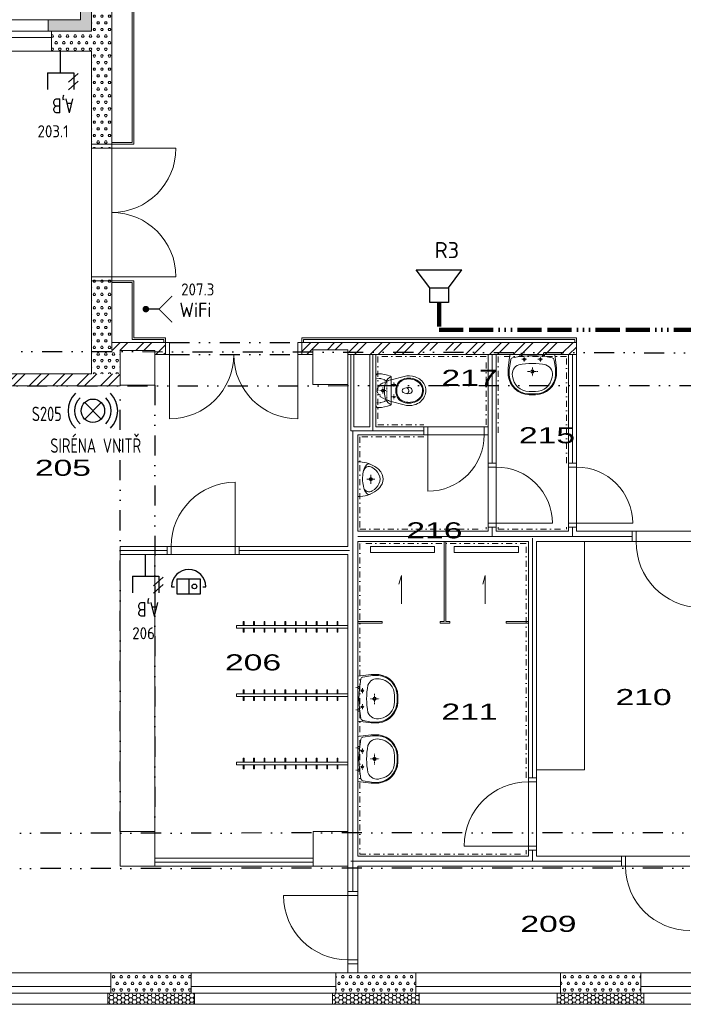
# Model space of a CAD drawing. Extents: x 171565 to 840288, y -737149 to -289557.
# Tile 43 of 59: x 457042 to 465310, y -377009 to -364748. Entities that reach past the tile are written whole.
import ezdxf

# ---------------------------------------------------------------- set-up
doc = ezdxf.new("R2010")
doc.units = 0
doc.header["$MEASUREMENT"] = 0
doc.header["$PDMODE"] = 1
for name, pattern in [('ACAD_ISO15W100', [39, 12, -3, 12, -3, 0, -3, 0, -3, 0, -3]), ('DASHED1', [1, 0.3, -0.4, 0.3]), ('DIVIDE2', [0.625, 0.25, -0.125, 0, -0.125, 0, -0.125]), ('DOTDASH', [1, 0.3, -0.2, 0, -0.2, 0.3])]:
    doc.linetypes.add(name, pattern=pattern)
for name, color, linetype in [('0_stavba', 7, 'Continuous'), ('3-ZDI_NADP', 1, 'DIVIDE2'), ('E1', 3, 'Continuous'), ('E2-SL', 7, 'Continuous'), ('legenda', 1, 'Continuous')]:
    doc.layers.add(name, color=color, linetype=linetype)
doc.styles.add('isocp', font='isocp.shx')
doc.styles.add('ISOCPEUR_4', font='isocpeur.ttf', dxfattribs={"height": 1.8})
doc.styles.add('ROMANS', font='ROMANS.shx')
doc.styles.add('SIMPLEX', font='simplex.shx')
doc.styles.add('SPIRITTXTSTYLE2', font='ARIALUNI.TTF')
doc.linetypes.add('TEPIZL3', pattern='A,0,-1,[9,DSP.shx,S=0.005714,R=0,X=-1,Y=0],0', length=1)
pattern_1 = [(0, (784100.07, -247584.22), (47.625, 82.488914), [15.875, -79.375]), (0, (784100.07, -247556.72), (47.625, 82.488914), [15.875, -79.375]), (60.000002, (784115.94, -247584.22), (-47.625, 82.488914), [15.875, -79.375]), (120.000003, (784100.07, -247584.22), (-95.25, -3e-06), [15.875, -79.375]), (60.000002, (784092.13, -247570.47), (-47.625, 82.488914), [15.875, -79.375]), (120.000003, (784123.88, -247570.47), (-95.25, -3e-06), [15.875, -79.375])]
pattern_2 = [(45, (784100.07, -247584.22), (-148.49243, 148.49243), []), (45, (784199.07, -247584.22), (-148.49243, 148.49243), [])]
pattern_3 = [(0, (784100.068, -247584.223), (47.625, 27.4963055), [-63.5, 31.75]), (60.000002, (784100.068, -247584.223), (-1.7e-06, 54.9926147), [31.75, -63.5]), (120.000003, (784100.068, -247584.223), (-47.625, 27.4963055), [-63.5, 31.75])]

# ---------------------------------------------------------------- blocks, each defined once
blk = doc.blocks.new('T2')
at = {"color": 5}
for p, q in [((0, 965), (0, 639)), ((0, 965), (206, 965)), ((0, 802), (-265, 802)), ((0, 639), (206, 639))]:
    blk.add_line(p, q, dxfattribs=at)
at = {"color": 7}
for p, q in [((118, 705), (12, 586)), ((209, 705), (103, 586))]:
    blk.add_line(p, q, dxfattribs=at)
at = {"color": 3, "style": 'SIMPLEX', "width": 0.75}
blk.add_attdef('A', (302, 720, 38), '', height=215, dxfattribs=at)
blk = doc.blocks.new('A$C1C114146')
at = {"color": 5}
blk.add_line((150, -18.75), (0, -18.75), dxfattribs=at)
at = {"color": 5, "const_width": 12.5}
blk.add_lwpolyline([(300, 131.25), (150, -18.75), (150, -18.75), (300, -168.75)], dxfattribs=at)
at = {"color": 5, "const_width": 37.5}
blk.add_lwpolyline([(-18.75, -18.75, 1), (18.75, -18.75, 1)], format="xyb", close=True, dxfattribs=at)
blk.add_lwpolyline([(-18.75, -18.75, 1), (18.75, -18.75, 1)], format="xyb", close=True, dxfattribs=at)
blk = doc.blocks.new('A$C7AD91CE6')
at = {"layer": 'E1', "color": 95}
for p, q in [((-103, 103), (103, -103)), ((-103, -103), (103, 103))]:
    blk.add_line(p, q, dxfattribs=at)
blk.add_circle((0, 0), 146, dxfattribs=at)
for radius, start, end in [(309, 135, 225), (228, 135, 225), (228, 315, 45), (309, 315, 45)]:
    blk.add_arc((0, 0), radius, start, end, dxfattribs=at)
blk = doc.blocks.new('A$C63851835')
at = {"color": 24}
for p, q in [((179, 117), (403, 285)), ((403, 285), (403, -285)), ((0, 117), (179, 117)), ((0, -117), (0, 117)), ((179, 117), (179, -117)), ((179, -117), (0, -117)), ((179, -117), (403, -285))]:
    blk.add_line(p, q, dxfattribs=at)
blk = doc.blocks.new('A$C41376E65')
blk.add_line((233, 311), (233, 0))
at = {"color": 5}
for p, q in [((-117, 153), (-58, 153)), ((525, 153), (584, 153))]:
    blk.add_line(p, q, dxfattribs=at)
blk.add_lwpolyline([(0, 311), (467, 311), (467, 0), (0, 0)], close=True, dxfattribs=at)
blk.add_circle((350, 159), 48)
blk.add_arc((233, 153), 351, 0, 180, dxfattribs=at)

msp = doc.modelspace()

# ---------------------------------------------------------------- hatches: boundary and pattern name
at = {"layer": '0_stavba', "linetype": 'Continuous', "lineweight": 0, "ltscale": 300}
h = msp.add_hatch(dxfattribs=at)
h.set_pattern_fill('PLASTEV', color=256, scale=31.75, style=0, pattern_type=2)
h.set_pattern_definition(pattern_3)
h.paths.add_polyline_path([(459694, -358859), (459694, -358719), (457799, -358719), (457799, -364749), (457399, -364749), (457399, -364889), (457939, -364889), (457939, -358859)], flags=0)
h = msp.add_hatch(dxfattribs=at)
h.set_pattern_fill('PORBET', color=256, scale=15.875, style=0, pattern_type=2)
h.set_pattern_definition(pattern_1)
h.paths.add_polyline_path([(457939, -366349), (458189, -366349), (458189, -365139), (458189, -364280), (457939, -364280), (457939, -364889), (457439, -364889), (457439, -365139), (457939, -365139)], flags=0)
h = msp.add_hatch(dxfattribs=at)
h.set_pattern_fill('PORBET', color=256, scale=15.875, style=0, pattern_type=2)
h.set_pattern_definition(pattern_1)
h.paths.add_polyline_path([(458189, -367949), (457939, -367949), (457939, -368869), (457939, -369159), (458293, -369159), (458294, -368869), (458189, -368869), (458189, -368769)], flags=0)
h = msp.add_hatch(dxfattribs=at)
h.set_pattern_fill('ZDIVKER', color=256, scale=5.55625, style=0, pattern_type=2)
h.set_pattern_definition(pattern_2)
h.paths.add_polyline_path([(458189, -368769), (458189, -368869), (458294, -368869), (458724, -368869), (458724, -368882), (458859, -368883), (458859, -368769)], flags=0)
h = msp.add_hatch(dxfattribs=at)
h.set_pattern_fill('ZDIVKER', color=256, scale=5.55625, style=0, pattern_type=2)
h.set_pattern_definition(pattern_2)
h.paths.add_polyline_path([(460559, -368919), (460559, -368769), (463979, -368769), (463979, -368919), (462454, -368919), (462454, -368869), (462054, -368869), (462054, -368919), (461129, -368919), (461129, -368859), (460694, -368859), (460694, -368919)], flags=0)
h = msp.add_hatch(dxfattribs=at)
h.set_pattern_fill('ZDIVKER', color=256, scale=5.55625, style=0, pattern_type=2)
h.set_pattern_definition(pattern_2)
h.paths.add_polyline_path([(458859, -368919), (458859, -368883), (458724, -368882), (458724, -368919)], flags=0)
h = msp.add_hatch(dxfattribs=at)
h.set_pattern_fill('ZDIVKER', color=256, scale=5.55625, style=0, pattern_type=2)
h.set_pattern_definition(pattern_2)
h.paths.add_polyline_path([(455199, -369159), (457894, -369159), (458294, -369159), (458294, -369309), (456379, -369309), (456379, -369494), (456219, -369494), (456219, -369309), (455199, -369309)], flags=0)
h = msp.add_hatch(dxfattribs=at)
h.set_pattern_fill('PORBET', color=256, scale=15.875, style=0, pattern_type=2)
h.set_pattern_definition(pattern_1)
h.paths.add_polyline_path([(459179, -376869), (459179, -376619), (458179, -376619), (458179, -376869)], flags=0)
h = msp.add_hatch(dxfattribs=at)
h.set_pattern_fill('PORBET', color=256, scale=15.875, style=0, pattern_type=2)
h.set_pattern_definition(pattern_1)
h.paths.add_polyline_path([(461979, -376869), (461979, -376619), (461254, -376619), (461129, -376619), (460979, -376619), (460979, -376869)], flags=0)
h = msp.add_hatch(dxfattribs=at)
h.set_pattern_fill('PORBET', color=256, scale=15.875, style=0, pattern_type=2)
h.set_pattern_definition(pattern_1)
h.paths.add_polyline_path([(463779, -376619), (463779, -376869), (464779, -376869), (464779, -376619)], flags=0)
h = msp.add_hatch(dxfattribs=at)
h.set_pattern_fill('PLASTEV', color=256, scale=31.75, style=0, pattern_type=2)
h.set_pattern_definition(pattern_3)
h.paths.add_polyline_path([(458139, -376869), (458139, -377009), (459219, -377009), (459219, -376869)], flags=0)
h = msp.add_hatch(dxfattribs=at)
h.set_pattern_fill('PLASTEV', color=256, scale=31.75, style=0, pattern_type=2)
h.set_pattern_definition(pattern_3)
h.paths.add_polyline_path([(462019, -377009), (462019, -376869), (460939, -376869), (460939, -377009)], flags=0)
h = msp.add_hatch(dxfattribs=at)
h.set_pattern_fill('PLASTEV', color=256, scale=31.75, style=0, pattern_type=2)
h.set_pattern_definition(pattern_3)
h.paths.add_polyline_path([(463739, -376869), (463739, -377009), (464819, -377009), (464819, -376869)], flags=0)

# ---------------------------------------------------------------- linework, layer by layer
for p, q in [((457799, -364749, -2548), (457799, -358719, -2548)), ((457939, -364889, -2548), (457939, -358859, -2548)), ((458444, -359364, -2548), (458444, -366279, -2548)), ((458464, -359384, -2548), (458464, -366299, -2548)), ((458189, -365139, -2548), (458189, -364280, -2548)), ((456579, -364749, -76), (457399, -364749, -76)), ((457399, -364749, -2548), (457799, -364749, -2548)), ((457399, -364749, -2548), (457399, -364889, -2548)), ((456539, -364889, 748), (457439, -364889, 748)), ((456539, -364969, 748), (457439, -364969, 748)), ((457399, -364889, -2548), (457939, -364889, -2548)), ((457439, -364889, -2548), (457439, -365139, -2548)), ((456539, -365139, 748), (457439, -365139, 748)), ((457439, -365139, -2548), (457939, -365139, -2548)), ((457939, -365139, -2548), (457939, -366349, -2548)), ((458189, -365139, -2548), (458189, -366349, -2548)), ((458189, -366349, -2548), (457939, -366349, -2548)), ((458189, -366279, -2548), (458444, -366279, -2548)), ((458189, -366299, -2548), (458464, -366299, -2548)), ((458189, -366349, -2548), (458989, -366349, -2548)), ((458189, -367949, -2548), (457939, -367949, -2548)), ((457939, -367949, -2548), (457939, -369159, -2548)), ((458189, -367949, -2548), (458989, -367949, -2548)), ((458189, -367949, -2548), (458189, -368769, -2548)), ((458189, -367999, -2548), (458464, -367999, -2548)), ((458189, -368019, -2548), (458444, -368019, -2548)), ((458444, -368019, -2548), (458444, -368729, -2548)), ((458464, -367999, -2548), (458464, -368709, -2548)), ((458189, -368869, -76), (458189, -368769, -76)), ((458909, -368769, -2548), (458189, -368769, -2548)), ((458839, -368729, -2548), (458444, -368729, -2548)), ((458859, -368709, -2548), (458464, -368709, -2548)), ((458839, -368769, -2548), (458839, -368729, -2548)), ((458859, -368769, -2548), (458859, -368709, -2548)), ((458909, -368919, -2548), (458909, -368769, -2548)), ((463979, -368769, -2548), (460509, -368769, -2548)), ((460509, -368919, -2548), (460509, -368769, -2548)), ((463979, -368709, -2548), (460559, -368709, -2548)), ((460559, -368769, -2548), (460559, -368709, -2548)), ((463959, -368729, -2548), (460579, -368729, -2548)), ((460579, -368769, -2548), (460579, -368729, -2548)), ((463959, -368769, -2548), (463959, -368729, -2548)), ((463979, -368769, -2548), (463979, -368709, -2548)), ((463979, -370319, -2548), (463979, -368769, -2548)), ((458724, -368869, -2548), (458294, -368869, -2548)), ((458294, -368869, -2548), (458294, -369309, -2548)), ((458724, -369299, -2548), (458724, -368869, -2548)), ((458909, -368919, -2548), (458724, -368919, -2548)), ((458909, -368919, -2548), (458909, -369719, -2548)), ((460509, -368919, -2548), (460509, -369719, -2548)), ((460694, -368919, -2548), (460509, -368919, -2548)), ((460694, -368859, -2548), (461129, -368859, -2548)), ((461124, -368859, -2548), (460694, -368859, -2548)), ((460694, -368859, -2548), (460694, -369289, -2548)), ((461129, -368859, -2548), (461129, -369289, -2548)), ((461204, -368919, -2548), (461129, -368919, -2548)), ((461404, -368919, -2548), (461204, -368919, -2548)), ((461204, -369819, -2548), (461204, -368919, -2548)), ((461404, -368919, -2548), (461479, -368919, -2548)), ((461404, -369819, -2548), (461404, -368919, -2548)), ((462879, -368919, -2548), (461479, -368919, -2548)), ((461479, -369819, -2548), (461479, -368919, -2548)), ((462879, -368919, -2548), (462979, -368919, -2548)), ((462879, -369819, -2548), (462879, -368919, -2548)), ((463879, -368919, -2548), (462979, -368919, -2548)), ((462979, -370319, -2548), (462979, -368919, -2548)), ((463879, -368919, -2548), (463979, -368919, -2548)), ((463879, -370319, -2548), (463879, -368919, -2548)), ((455199, -369159, -2548), (457939, -369159, -2548)), ((458294, -369299, -2548), (458724, -369299, -2548)), ((460694, -369289, -2548), (461129, -369289, -2548)), ((461129, -371309, -2548), (461129, -369289, -2548)), ((456379, -369309, -2548), (458294, -369309, -2548)), ((461404, -369819, -2548), (461204, -369819, -2548)), ((462129, -369819, -2548), (461479, -369819, -2548)), ((462129, -369819, -3448), (462829, -369819, -3448)), ((462129, -369919, -2548), (462129, -369819, -2548)), ((462879, -369819, -2548), (462829, -369819, -2548)), ((462829, -369919, -2548), (462829, -369819, -2548)), ((461254, -371119, -2548), (461254, -369919, -2548)), ((462129, -369919, -2548), (461254, -369919, -2548)), ((462129, -369919, -2548), (462129, -370619, -2548)), ((462129, -369919, -3448), (462829, -369919, -3448)), ((462879, -369919, -2548), (462829, -369919, -2548)), ((462879, -370319, -2548), (462879, -369919, -2548)), ((462879, -371019, -3448), (462879, -370319, -3448)), ((462879, -370319, -2548), (462879, -370319, -2548)), ((462879, -370319, -2548), (462979, -370319, -2548)), ((462979, -371019, -3448), (462979, -370319, -3448)), ((463879, -371019, -3448), (463879, -370319, -3448)), ((463879, -370319, -2548), (463979, -370319, -2548)), ((463979, -371019, -3448), (463979, -370319, -3448)), ((459728, -371309, -2548), (459728, -370509, -2548)), ((462879, -371119, -2548), (461254, -371119, -2548)), ((462879, -371119, -2548), (462879, -371019, -2548)), ((462879, -371019, -2548), (462979, -371019, -2548)), ((462979, -371019, -2548), (463679, -371019, -2548)), ((462979, -371119, -2548), (462979, -371019, -2548)), ((463879, -371119, -2548), (462979, -371119, -2548)), ((463379, -371119, -2548), (463029, -371119, -2548)), ((463879, -371119, -2548), (463879, -371019, -2548)), ((463879, -371019, -2548), (463979, -371019, -2548)), ((463979, -371019, -2548), (464679, -371019, -2548)), ((463979, -371119, -2548), (463979, -371019, -2548)), ((464724, -371119, -2548), (463979, -371119, -2548)), ((464724, -371244, -2548), (464724, -371119, -2548)), ((461254, -375164, -2548), (461254, -371244, -2548)), ((463379, -371244, -2548), (461254, -371244, -2548)), ((462331, -371244, -2548), (462331, -372244, -2548)), ((462351, -371244, -2548), (462351, -372244, -2548)), ((463379, -371244, -2548), (463029, -371244, -2548)), ((463379, -374239, -2548), (463379, -371244, -2548)), ((463479, -374239, -2548), (463479, -371244, -2548)), ((464724, -371244, -2548), (463479, -371244, -2548)), ((464079, -371244, -2548), (464079, -374089, -2548)), ((458294, -371309, -2548), (458928, -371309, -2548)), ((458294, -371309, -2548), (458294, -371409, -2548)), ((458928, -371309, -2548), (458928, -371409, -2548)), ((459728, -371309, -2548), (461129, -371309, -2548)), ((459728, -371309, -2548), (459728, -371409, -2548)), ((462212, -371307, -2548), (461412, -371307, -2548)), ((461412, -371307, -2548), (461412, -371382, -2548)), ((461412, -371382, -2548), (462212, -371382, -2548)), ((462212, -371382, -2548), (462212, -371307, -2548)), ((463256, -371307, -2548), (462456, -371307, -2548)), ((462456, -371307, -2548), (462456, -371382, -2548)), ((462456, -371382, -2548), (463256, -371382, -2548)), ((463256, -371382, -2548), (463256, -371307, -2548)), ((458294, -371409, -2548), (458928, -371409, -2548)), ((459728, -371409, -2548), (461129, -371409, -2548)), ((461129, -374859, -2548), (461129, -371409, -2548)), ((461797, -371670, -2548), (461767, -371779, -2548)), ((461797, -372022, -2548), (461797, -371670, -2548)), ((462840, -371670, -2548), (462811, -371779, -2548)), ((462840, -372022, -2548), (462840, -371670, -2548)), ((461254, -372244, -2548), (461556, -372244, -2548)), ((461556, -372244, -2548), (461556, -372264, -2548)), ((462281, -372244, -2548), (462331, -372244, -2548)), ((462281, -372244, -2548), (462281, -372264, -2548)), ((462351, -372244, -2548), (462401, -372244, -2548)), ((462401, -372244, -2548), (462401, -372264, -2548)), ((463101, -372244, -2548), (463379, -372244, -2548)), ((463101, -372244, -2548), (463101, -372264, -2548)), ((461254, -372264, -2548), (461556, -372264, -2548)), ((462281, -372264, -2548), (462401, -372264, -2548)), ((463101, -372264, -2548), (463379, -372264, -2548)), ((463479, -374089, -2548), (464079, -374089, -2548)), ((463379, -374239, -2548), (463479, -374239, -2548)), ((458724, -374859, -2548), (458294, -374859, -2548)), ((458294, -374859, -2548), (458294, -375289, -2548)), ((458724, -375289, -2548), (458724, -374859, -2548)), ((461129, -374859, -2548), (460699, -374859, -2548)), ((460699, -374859, -2548), (460699, -375289, -2548)), ((461129, -375289, -2548), (461129, -374859, -2548)), ((463379, -375039, -2548), (462579, -375039, -2548)), ((463379, -375164, -2548), (463379, -375039, -2548)), ((463379, -375039, -2548), (463479, -375039, -2548)), ((463479, -375164, -2548), (463479, -375039, -2548)), ((461254, -375164, -2548), (463379, -375164, -2548)), ((463479, -375164, -2548), (464589, -375164, -2548)), ((464589, -375164, -2548), (464589, -375289, -2548)), ((458294, -375289, -2548), (458724, -375289, -2548)), ((458724, -375189, -2548), (460699, -375189, -2548)), ((458724, -375289, -2548), (460699, -375289, -2548)), ((460699, -375289, -2548), (461129, -375289, -2548)), ((461129, -375654, -2548), (461129, -375289, -2548)), ((461254, -375289, -2548), (464589, -375289, -2548)), ((461254, -375654, -2548), (461254, -375289, -2548)), ((461129, -375654, -2548), (460329, -375654, -2548)), ((461129, -375654, -2548), (461254, -375654, -2548)), ((461129, -376619, -2548), (461129, -376454, -2548)), ((461129, -376454, -2548), (461254, -376454, -2548)), ((461254, -376619, -2548), (461254, -376454, -2548)), ((458179, -376619, -76), (456379, -376619, -76)), ((458179, -376619, -2548), (459179, -376619, -2548)), ((458179, -376619, -2548), (458179, -376869, -2548)), ((460979, -376619, -76), (459179, -376619, -76)), ((459179, -376619, -2548), (459179, -376869, -2548)), ((460979, -376619, -2548), (461129, -376619, -2548)), ((460979, -376619, -2548), (460979, -376869, -2548)), ((461129, -376619, -76), (461254, -376619, -76)), ((461254, -376619, -2548), (461979, -376619, -2548)), ((463779, -376619, -76), (461979, -376619, -76)), ((461979, -376619, -2548), (461979, -376869, -2548)), ((463779, -376619, -2548), (464779, -376619, -2548)), ((463779, -376619, -2548), (463779, -376869, -2548)), ((466579, -376619, -76), (464779, -376619, -76)), ((464779, -376619, -2548), (464779, -376869, -2548)), ((458179, -376789, -76), (456379, -376789, -76)), ((458179, -376869, -76), (456379, -376869, -76)), ((458139, -376869, -2548), (459219, -376869, -2548)), ((458139, -376869, -2548), (458139, -377009, -2548)), ((460979, -376789, -76), (459179, -376789, -76)), ((460979, -376869, -76), (459179, -376869, -76)), ((459219, -376869, -2548), (459219, -377009, -2548)), ((460939, -376869, -2548), (462019, -376869, -2548)), ((460939, -376869, -2548), (460939, -377009, -2548)), ((463779, -376789, -76), (461979, -376789, -76)), ((463779, -376869, -76), (461979, -376869, -76)), ((462019, -376869, -2548), (462019, -377009, -2548)), ((463739, -376869, -2548), (464819, -376869, -2548)), ((463739, -376869, -2548), (463739, -377009, -2548)), ((466579, -376789, -76), (464779, -376789, -76)), ((466579, -376869, -76), (464779, -376869, -76)), ((464819, -376869, -2548), (464819, -377009, -2548)), ((456419, -377009, -76), (458139, -377009, -76)), ((458139, -377009, -2548), (459219, -377009, -2548)), ((459219, -377009, -76), (460939, -377009, -76)), ((460939, -377009, -2548), (462019, -377009, -2548)), ((462019, -377009, -76), (463739, -377009, -76)), ((463739, -377009, -2548), (464819, -377009, -2548)), ((464819, -377009, -76), (466539, -377009, -76))]:
    msp.add_line(p, q, dxfattribs=at)
at = {"layer": '0_stavba', "linetype": 'Continuous', "lineweight": 0, "ltscale": 304.799988}
for p, q in [((457939, -366299, -3448), (458189, -366299, -3448)), ((457939, -367999, -3448), (458189, -367999, -3448)), ((458859, -368769, -3448), (458859, -368919, -3448)), ((460559, -368769, -3448), (460559, -368919, -3448)), ((462079, -369819, -3448), (462079, -369919, -3448)), ((462879, -369819, -3448), (462879, -370319, -3448)), ((462879, -370269, -3448), (462979, -370269, -3448)), ((463879, -370269, -3448), (463979, -370269, -3448)), ((462879, -371069, -3448), (462979, -371069, -3448)), ((463879, -371069, -3448), (463979, -371069, -3448)), ((464674, -371119, -3448), (464674, -371244, -3448)), ((458878, -371309, -3448), (458878, -371409, -3448)), ((459778, -371309, -3448), (459778, -371409, -3448)), ((463479, -374189, -3448), (463379, -374189, -3448)), ((463479, -375089, -3448), (463379, -375089, -3448)), ((464539, -375164, -3448), (464539, -375289, -3448)), ((461254, -375604, -3448), (461129, -375604, -3448)), ((461254, -376504, -3448), (461129, -376504, -3448))]:
    msp.add_line(p, q, dxfattribs=at)
at = {"layer": '0_stavba', "linetype": 'Continuous', "lineweight": 0, "ltscale": 600}
for p, q in [((457939, -367949, -3448), (457939, -366349, -3448)), ((458189, -367949, -3448), (458189, -366349, -3448))]:
    msp.add_line(p, q, dxfattribs=at)
at = {"layer": '0_stavba', "linetype": 'TEPIZL3', "lineweight": 0, "ltscale": 30}
for p, q in [((461166, -368919, -2548), (461166, -369869, -2548)), ((461441, -368919, -2548), (461441, -369869, -2548)), ((462929, -370269, -2548), (462929, -368919, -2548)), ((463929, -368919, -2548), (463929, -370269, -2548)), ((462079, -369869, -2548), (461166, -369869, -2548)), ((461191, -375604, -2548), (461191, -369869, -2548)), ((462929, -371069, -2548), (462929, -371185, -2548)), ((463929, -371069, -2548), (463929, -371182, -2548)), ((461254, -371182, -2548), (464674, -371182, -2548)), ((463429, -374189, -2548), (463429, -371204, -2548)), ((458294, -371359, -2548), (458878, -371359, -2548)), ((459778, -371359, -2548), (461150, -371359, -2548)), ((463429, -375089, -2548), (463429, -375227, -2548)), ((458724, -375239, -2548), (460699, -375239, -2548)), ((464539, -375227, -2548), (461166, -375227, -2548))]:
    msp.add_line(p, q, dxfattribs=at)
at = {"layer": '0_stavba', "linetype": 'Continuous', "lineweight": 0}
for p, q in [((463275, -368919, -3448), (463275, -368944, -3448)), ((463302, -368919, -3448), (463302, -368939, -3448)), ((463554, -368919, -3448), (463554, -368944, -3448)), ((463582, -368919, -3448), (463582, -368939, -3448)), ((461368, -370469, -3448), (461465, -370469, -3448)), ((461417, -370527, -3448), (461417, -370414, -3448)), ((458294, -374859, -3448), (458294, -371409, -3448)), ((458724, -374859, -3448), (458724, -371409, -3448)), ((459837, -372243, -3448), (459827, -372243, -3448)), ((459827, -372243, -3448), (459827, -372293, -3448)), ((459837, -372293, -3448), (459837, -372243, -3448)), ((459967, -372243, -3448), (459957, -372243, -3448)), ((459957, -372243, -3448), (459957, -372293, -3448)), ((459967, -372293, -3448), (459967, -372243, -3448)), ((460097, -372243, -3448), (460087, -372243, -3448)), ((460087, -372243, -3448), (460087, -372293, -3448)), ((460097, -372293, -3448), (460097, -372243, -3448)), ((460227, -372243, -3448), (460217, -372243, -3448)), ((460217, -372243, -3448), (460217, -372293, -3448)), ((460227, -372293, -3448), (460227, -372243, -3448)), ((460357, -372243, -3448), (460347, -372243, -3448)), ((460347, -372243, -3448), (460347, -372293, -3448)), ((460357, -372293, -3448), (460357, -372243, -3448)), ((460487, -372243, -3448), (460477, -372243, -3448)), ((460477, -372243, -3448), (460477, -372293, -3448)), ((460487, -372293, -3448), (460487, -372243, -3448)), ((460617, -372243, -3448), (460607, -372243, -3448)), ((460607, -372243, -3448), (460607, -372293, -3448)), ((460617, -372293, -3448), (460617, -372243, -3448)), ((460747, -372243, -3448), (460737, -372243, -3448)), ((460737, -372243, -3448), (460737, -372293, -3448)), ((460747, -372293, -3448), (460747, -372243, -3448)), ((460877, -372243, -3448), (460867, -372243, -3448)), ((460867, -372243, -3448), (460867, -372293, -3448)), ((460877, -372293, -3448), (460877, -372243, -3448)), ((461007, -372243, -3448), (460997, -372243, -3448)), ((460997, -372243, -3448), (460997, -372293, -3448)), ((461007, -372293, -3448), (461007, -372243, -3448)), ((461129, -372293, -3448), (459742, -372293, -3448)), ((459742, -372293, -3448), (459742, -372326, -3448)), ((459742, -372326, -3448), (461129, -372326, -3448)), ((459827, -372293, -3448), (459837, -372293, -3448)), ((459827, -372376, -3448), (459827, -372326, -3448)), ((459827, -372326, -3448), (459837, -372326, -3448)), ((459837, -372326, -3448), (459837, -372376, -3448)), ((459957, -372293, -3448), (459967, -372293, -3448)), ((459957, -372376, -3448), (459957, -372326, -3448)), ((459957, -372326, -3448), (459967, -372326, -3448)), ((459967, -372326, -3448), (459967, -372376, -3448)), ((460087, -372293, -3448), (460097, -372293, -3448)), ((460087, -372376, -3448), (460087, -372326, -3448)), ((460087, -372326, -3448), (460097, -372326, -3448)), ((460097, -372326, -3448), (460097, -372376, -3448)), ((460217, -372293, -3448), (460227, -372293, -3448)), ((460217, -372376, -3448), (460217, -372326, -3448)), ((460217, -372326, -3448), (460227, -372326, -3448)), ((460227, -372326, -3448), (460227, -372376, -3448)), ((460347, -372293, -3448), (460357, -372293, -3448)), ((460347, -372376, -3448), (460347, -372326, -3448)), ((460347, -372326, -3448), (460357, -372326, -3448)), ((460357, -372326, -3448), (460357, -372376, -3448)), ((460477, -372293, -3448), (460487, -372293, -3448)), ((460477, -372376, -3448), (460477, -372326, -3448)), ((460477, -372326, -3448), (460487, -372326, -3448)), ((460487, -372326, -3448), (460487, -372376, -3448)), ((460607, -372293, -3448), (460617, -372293, -3448)), ((460607, -372376, -3448), (460607, -372326, -3448)), ((460607, -372326, -3448), (460617, -372326, -3448)), ((460617, -372326, -3448), (460617, -372376, -3448)), ((460737, -372293, -3448), (460747, -372293, -3448)), ((460737, -372376, -3448), (460737, -372326, -3448)), ((460737, -372326, -3448), (460747, -372326, -3448)), ((460747, -372326, -3448), (460747, -372376, -3448)), ((460867, -372293, -3448), (460877, -372293, -3448)), ((460867, -372376, -3448), (460867, -372326, -3448)), ((460867, -372326, -3448), (460877, -372326, -3448)), ((460877, -372326, -3448), (460877, -372376, -3448)), ((460997, -372293, -3448), (461007, -372293, -3448)), ((460997, -372376, -3448), (460997, -372326, -3448)), ((460997, -372326, -3448), (461007, -372326, -3448)), ((461007, -372326, -3448), (461007, -372376, -3448)), ((461129, -372326, -3448), (461129, -372293, -3448)), ((459837, -372376, -3448), (459827, -372376, -3448)), ((459967, -372376, -3448), (459957, -372376, -3448)), ((460097, -372376, -3448), (460087, -372376, -3448)), ((460227, -372376, -3448), (460217, -372376, -3448)), ((460357, -372376, -3448), (460347, -372376, -3448)), ((460487, -372376, -3448), (460477, -372376, -3448)), ((460617, -372376, -3448), (460607, -372376, -3448)), ((460747, -372376, -3448), (460737, -372376, -3448)), ((460877, -372376, -3448), (460867, -372376, -3448)), ((461007, -372376, -3448), (460997, -372376, -3448)), ((459837, -373093, -3448), (459827, -373093, -3448)), ((459827, -373093, -3448), (459827, -373143, -3448)), ((459837, -373143, -3448), (459837, -373093, -3448)), ((459967, -373093, -3448), (459957, -373093, -3448)), ((459957, -373093, -3448), (459957, -373143, -3448)), ((459967, -373143, -3448), (459967, -373093, -3448)), ((460097, -373093, -3448), (460087, -373093, -3448)), ((460087, -373093, -3448), (460087, -373143, -3448)), ((460097, -373143, -3448), (460097, -373093, -3448)), ((460227, -373093, -3448), (460217, -373093, -3448)), ((460217, -373093, -3448), (460217, -373143, -3448)), ((460227, -373143, -3448), (460227, -373093, -3448)), ((460357, -373093, -3448), (460347, -373093, -3448)), ((460347, -373093, -3448), (460347, -373143, -3448)), ((460357, -373143, -3448), (460357, -373093, -3448)), ((460487, -373093, -3448), (460477, -373093, -3448)), ((460477, -373093, -3448), (460477, -373143, -3448)), ((460487, -373143, -3448), (460487, -373093, -3448)), ((460617, -373093, -3448), (460607, -373093, -3448)), ((460607, -373093, -3448), (460607, -373143, -3448)), ((460617, -373143, -3448), (460617, -373093, -3448)), ((460747, -373093, -3448), (460737, -373093, -3448)), ((460737, -373093, -3448), (460737, -373143, -3448)), ((460747, -373143, -3448), (460747, -373093, -3448)), ((460877, -373093, -3448), (460867, -373093, -3448)), ((460867, -373093, -3448), (460867, -373143, -3448)), ((460877, -373143, -3448), (460877, -373093, -3448)), ((461007, -373093, -3448), (460997, -373093, -3448)), ((460997, -373093, -3448), (460997, -373143, -3448)), ((461007, -373143, -3448), (461007, -373093, -3448)), ((461254, -373050, -3448), (461279, -373050, -3448)), ((461254, -373078, -3448), (461273, -373078, -3448)), ((461129, -373143, -3448), (459742, -373143, -3448)), ((459742, -373143, -3448), (459742, -373176, -3448)), ((459742, -373176, -3448), (461129, -373176, -3448)), ((459827, -373143, -3448), (459837, -373143, -3448)), ((459827, -373226, -3448), (459827, -373176, -3448)), ((459827, -373176, -3448), (459837, -373176, -3448)), ((459837, -373176, -3448), (459837, -373226, -3448)), ((459957, -373143, -3448), (459967, -373143, -3448)), ((459957, -373226, -3448), (459957, -373176, -3448)), ((459957, -373176, -3448), (459967, -373176, -3448)), ((459967, -373176, -3448), (459967, -373226, -3448)), ((460087, -373143, -3448), (460097, -373143, -3448)), ((460087, -373226, -3448), (460087, -373176, -3448)), ((460087, -373176, -3448), (460097, -373176, -3448)), ((460097, -373176, -3448), (460097, -373226, -3448)), ((460217, -373143, -3448), (460227, -373143, -3448)), ((460217, -373226, -3448), (460217, -373176, -3448)), ((460217, -373176, -3448), (460227, -373176, -3448)), ((460227, -373176, -3448), (460227, -373226, -3448)), ((460347, -373143, -3448), (460357, -373143, -3448)), ((460347, -373226, -3448), (460347, -373176, -3448)), ((460347, -373176, -3448), (460357, -373176, -3448)), ((460357, -373176, -3448), (460357, -373226, -3448)), ((460477, -373143, -3448), (460487, -373143, -3448)), ((460477, -373226, -3448), (460477, -373176, -3448)), ((460477, -373176, -3448), (460487, -373176, -3448)), ((460487, -373176, -3448), (460487, -373226, -3448)), ((460607, -373143, -3448), (460617, -373143, -3448)), ((460607, -373226, -3448), (460607, -373176, -3448)), ((460607, -373176, -3448), (460617, -373176, -3448)), ((460617, -373176, -3448), (460617, -373226, -3448)), ((460737, -373143, -3448), (460747, -373143, -3448)), ((460737, -373226, -3448), (460737, -373176, -3448)), ((460737, -373176, -3448), (460747, -373176, -3448)), ((460747, -373176, -3448), (460747, -373226, -3448)), ((460867, -373143, -3448), (460877, -373143, -3448)), ((460867, -373226, -3448), (460867, -373176, -3448)), ((460867, -373176, -3448), (460877, -373176, -3448)), ((460877, -373176, -3448), (460877, -373226, -3448)), ((460997, -373143, -3448), (461007, -373143, -3448)), ((460997, -373226, -3448), (460997, -373176, -3448)), ((460997, -373176, -3448), (461007, -373176, -3448)), ((461007, -373176, -3448), (461007, -373226, -3448)), ((461129, -373176, -3448), (461129, -373143, -3448)), ((459837, -373226, -3448), (459827, -373226, -3448)), ((459967, -373226, -3448), (459957, -373226, -3448)), ((460097, -373226, -3448), (460087, -373226, -3448)), ((460227, -373226, -3448), (460217, -373226, -3448)), ((460357, -373226, -3448), (460347, -373226, -3448)), ((460487, -373226, -3448), (460477, -373226, -3448)), ((460617, -373226, -3448), (460607, -373226, -3448)), ((460747, -373226, -3448), (460737, -373226, -3448)), ((460877, -373226, -3448), (460867, -373226, -3448)), ((461007, -373226, -3448), (460997, -373226, -3448)), ((461254, -373330, -3448), (461279, -373330, -3448)), ((461254, -373357, -3448), (461273, -373357, -3448)), ((461254, -373800, -3448), (461279, -373800, -3448)), ((461254, -373828, -3448), (461273, -373828, -3448)), ((459837, -373943, -3448), (459827, -373943, -3448)), ((459827, -373943, -3448), (459827, -373993, -3448)), ((459837, -373993, -3448), (459837, -373943, -3448)), ((459967, -373943, -3448), (459957, -373943, -3448)), ((459957, -373943, -3448), (459957, -373993, -3448)), ((459967, -373993, -3448), (459967, -373943, -3448)), ((460097, -373943, -3448), (460087, -373943, -3448)), ((460087, -373943, -3448), (460087, -373993, -3448)), ((460097, -373993, -3448), (460097, -373943, -3448)), ((460227, -373943, -3448), (460217, -373943, -3448)), ((460217, -373943, -3448), (460217, -373993, -3448)), ((460227, -373993, -3448), (460227, -373943, -3448)), ((460357, -373943, -3448), (460347, -373943, -3448)), ((460347, -373943, -3448), (460347, -373993, -3448)), ((460357, -373993, -3448), (460357, -373943, -3448)), ((460487, -373943, -3448), (460477, -373943, -3448)), ((460477, -373943, -3448), (460477, -373993, -3448)), ((460487, -373993, -3448), (460487, -373943, -3448)), ((460617, -373943, -3448), (460607, -373943, -3448)), ((460607, -373943, -3448), (460607, -373993, -3448)), ((460617, -373993, -3448), (460617, -373943, -3448)), ((460747, -373943, -3448), (460737, -373943, -3448)), ((460737, -373943, -3448), (460737, -373993, -3448)), ((460747, -373993, -3448), (460747, -373943, -3448)), ((460877, -373943, -3448), (460867, -373943, -3448)), ((460867, -373943, -3448), (460867, -373993, -3448)), ((460877, -373993, -3448), (460877, -373943, -3448)), ((461007, -373943, -3448), (460997, -373943, -3448)), ((460997, -373943, -3448), (460997, -373993, -3448)), ((461007, -373993, -3448), (461007, -373943, -3448)), ((461129, -373993, -3448), (459742, -373993, -3448)), ((459742, -373993, -3448), (459742, -374026, -3448)), ((459742, -374026, -3448), (461129, -374026, -3448)), ((459827, -373993, -3448), (459837, -373993, -3448)), ((459827, -374076, -3448), (459827, -374026, -3448)), ((459827, -374026, -3448), (459837, -374026, -3448)), ((459837, -374076, -3448), (459827, -374076, -3448)), ((459837, -374026, -3448), (459837, -374076, -3448)), ((459957, -373993, -3448), (459967, -373993, -3448)), ((459957, -374076, -3448), (459957, -374026, -3448)), ((459957, -374026, -3448), (459967, -374026, -3448)), ((459967, -374076, -3448), (459957, -374076, -3448)), ((459967, -374026, -3448), (459967, -374076, -3448)), ((460087, -373993, -3448), (460097, -373993, -3448)), ((460087, -374076, -3448), (460087, -374026, -3448)), ((460087, -374026, -3448), (460097, -374026, -3448)), ((460097, -374076, -3448), (460087, -374076, -3448)), ((460097, -374026, -3448), (460097, -374076, -3448)), ((460217, -373993, -3448), (460227, -373993, -3448)), ((460217, -374076, -3448), (460217, -374026, -3448)), ((460217, -374026, -3448), (460227, -374026, -3448)), ((460227, -374076, -3448), (460217, -374076, -3448)), ((460227, -374026, -3448), (460227, -374076, -3448)), ((460347, -373993, -3448), (460357, -373993, -3448)), ((460347, -374076, -3448), (460347, -374026, -3448)), ((460347, -374026, -3448), (460357, -374026, -3448)), ((460357, -374076, -3448), (460347, -374076, -3448)), ((460357, -374026, -3448), (460357, -374076, -3448)), ((460477, -373993, -3448), (460487, -373993, -3448)), ((460477, -374076, -3448), (460477, -374026, -3448)), ((460477, -374026, -3448), (460487, -374026, -3448)), ((460487, -374076, -3448), (460477, -374076, -3448)), ((460487, -374026, -3448), (460487, -374076, -3448)), ((460607, -373993, -3448), (460617, -373993, -3448)), ((460607, -374076, -3448), (460607, -374026, -3448)), ((460607, -374026, -3448), (460617, -374026, -3448)), ((460617, -374076, -3448), (460607, -374076, -3448)), ((460617, -374026, -3448), (460617, -374076, -3448)), ((460737, -373993, -3448), (460747, -373993, -3448)), ((460737, -374076, -3448), (460737, -374026, -3448)), ((460737, -374026, -3448), (460747, -374026, -3448)), ((460747, -374076, -3448), (460737, -374076, -3448)), ((460747, -374026, -3448), (460747, -374076, -3448)), ((460867, -373993, -3448), (460877, -373993, -3448)), ((460867, -374076, -3448), (460867, -374026, -3448)), ((460867, -374026, -3448), (460877, -374026, -3448)), ((460877, -374076, -3448), (460867, -374076, -3448)), ((460877, -374026, -3448), (460877, -374076, -3448)), ((460997, -373993, -3448), (461007, -373993, -3448)), ((460997, -374076, -3448), (460997, -374026, -3448)), ((460997, -374026, -3448), (461007, -374026, -3448)), ((461007, -374076, -3448), (460997, -374076, -3448)), ((461007, -374026, -3448), (461007, -374076, -3448)), ((461129, -374026, -3448), (461129, -373993, -3448)), ((461254, -374080, -3448), (461279, -374080, -3448)), ((461254, -374107, -3448), (461273, -374107, -3448))]:
    msp.add_line(p, q, dxfattribs=at)
at = {"layer": '0_stavba', "linetype": 'DASHED1', "lineweight": 0, "ltscale": 14.000001}
for p, q in [((463289, -368896, -3448), (463289, -368944, -3448)), ((463569, -368896, -3448), (463569, -368944, -3448)), ((463296, -368977, -3448), (463362, -368977, -3448)), ((463329, -368952, -3448), (463329, -369004, -3448)), ((463496, -368977, -3448), (463562, -368977, -3448)), ((463529, -368952, -3448), (463529, -369004, -3448)), ((463366, -369129, -3448), (463497, -369129, -3448)), ((463429, -369078, -3448), (463429, -369188, -3448)), ((461231, -373065, -3448), (461279, -373065, -3448)), ((461311, -373072, -3448), (461311, -373137, -3448)), ((461287, -373104, -3448), (461339, -373104, -3448)), ((461413, -373204, -3448), (461522, -373204, -3448)), ((461463, -373141, -3448), (461463, -373273, -3448)), ((461231, -373344, -3448), (461279, -373344, -3448)), ((461287, -373304, -3448), (461339, -373304, -3448)), ((461311, -373271, -3448), (461311, -373337, -3448)), ((461231, -373815, -3448), (461279, -373815, -3448)), ((461311, -373822, -3448), (461311, -373887, -3448)), ((461287, -373854, -3448), (461339, -373854, -3448)), ((461413, -373954, -3448), (461522, -373954, -3448)), ((461463, -373891, -3448), (461463, -374023, -3448)), ((461287, -374054, -3448), (461339, -374054, -3448)), ((461311, -374021, -3448), (461311, -374087, -3448)), ((461231, -374094, -3448), (461279, -374094, -3448))]:
    msp.add_line(p, q, dxfattribs=at)
at = {"layer": '0_stavba', "linetype": 'DOTDASH', "lineweight": 0, "ltscale": 250}
for p, q in [((462854, -368944, 900), (461504, -368944, 900)), ((461504, -368944, 900), (461504, -369794, 900)), ((462854, -369794, 900), (462854, -368944, 900)), ((463854, -368944, 900), (463004, -368944, 900)), ((463004, -368944, 900), (463004, -369919, 900)), ((463854, -370269, 900), (463854, -368944, 900)), ((461504, -369794, 900), (462079, -369794, 900)), ((462079, -369944, 900), (461279, -369944, 900)), ((461279, -369944, 900), (461279, -371094, 900)), ((461279, -371094, 900), (462854, -371094, 900)), ((462854, -371094, 900), (462854, -371069, 900)), ((463004, -371069, 900), (463004, -371094, 900)), ((463004, -371094, 900), (463854, -371094, 900)), ((463854, -371094, 900), (463854, -371069, 900)), ((463354, -371269, 900), (461279, -371269, 900)), ((461279, -371269, 900), (461279, -375139, 900)), ((463354, -374189, 900), (463354, -371269, 900)), ((461279, -375139, 900), (463354, -375139, 900)), ((463354, -375139, 900), (463354, -375089, 900))]:
    msp.add_line(p, q, dxfattribs=at)
at = {"layer": '0_stavba', "linetype": 'DASHED1', "lineweight": 0, "ltscale": 20}
for p, q in [((461679, -369290, -3448), (461729, -369290, -3448)), ((461704, -369314, -3448), (461704, -369262, -3448)), ((461602, -369367, -3448), (461531, -369367, -3448)), ((461568, -369402, -3448), (461568, -369329, -3448)), ((461704, -369475, -3448), (461704, -369415, -3448)), ((461680, -369445, -3448), (461727, -369445, -3448))]:
    msp.add_line(p, q, dxfattribs=at)
at = {"layer": '0_stavba', "linetype": 'Continuous', "lineweight": 0, "ltscale": 330}
for p, q in [((464724, -371119, -3448), (465524, -371119, -3448)), ((464724, -371244, -3448), (465524, -371244, -3448)), ((458928, -371309, -3448), (459728, -371309, -3448)), ((458928, -371409, -3448), (459728, -371409, -3448)), ((463379, -374239, -3448), (463379, -375039, -3448)), ((463479, -374239, -3448), (463479, -375039, -3448)), ((464589, -375164, -3448), (465389, -375164, -3448)), ((464589, -375289, -3448), (465389, -375289, -3448)), ((461129, -375654, -3448), (461129, -376454, -3448)), ((461254, -375654, -3448), (461254, -376454, -3448))]:
    msp.add_line(p, q, dxfattribs=at)
at = {"layer": '0_stavba', "linetype": 'Continuous', "lineweight": 0, "elevation": -3448}
for points in [[(463149, -368919), (463129, -369089), (463129, -369181, 0.373561), (463388, -369419), (463388, -369419), (463469, -369419, 0.372405), (463729, -369182), (463729, -369182), (463729, -369086), (463709, -368919)], [(463469, -369409, 0.391558), (463719, -369168), (463719, -369168), (463719, -369091), (463699, -368989, 0.356611), (463675, -368958, 0.100592), (463182, -368958, 0.324305), (463159, -368983), (463159, -368983), (463139, -369103), (463139, -369176, 0.37492), (463381, -369409), (463381, -369409)], [(463469, -369378, 0.370874), (463674, -369200, 0.391613), (463598, -369046, 0.096929), (463259, -369046, 0.384757), (463182, -369186, 0.392286), (463389, -369378), (463389, -369378)], [(461254, -370684, 0.177152), (461488, -370611, 0.136836), (461556, -370528, 0.223796), (461556, -370411, 0.188884), (461465, -370313, 0.15575), (461254, -370254), (461254, -370254)], [(461254, -372924), (461423, -372904), (461516, -372904, -0.373561), (461754, -373163), (461754, -373163), (461754, -373245, -0.372405), (461516, -373504), (461516, -373504), (461420, -373504), (461254, -373484)], [(461743, -373245, -0.391558), (461502, -373495), (461502, -373495), (461425, -373494), (461323, -373475, -0.356611), (461293, -373451, -0.100592), (461293, -372957, -0.324305), (461318, -372934), (461318, -372934), (461437, -372914), (461511, -372914, -0.37492), (461744, -373156), (461744, -373156)], [(461713, -373244, -0.370874), (461535, -373449, -0.391613), (461381, -373374, -0.096929), (461381, -373035, -0.384757), (461521, -372958, -0.392286), (461713, -373165), (461713, -373165)], [(461254, -373674), (461423, -373654), (461516, -373654, -0.373561), (461754, -373913), (461754, -373913), (461754, -373995, -0.372405), (461516, -374254), (461516, -374254), (461420, -374254), (461254, -374234)], [(461743, -373995, -0.391558), (461502, -374245), (461502, -374245), (461425, -374244), (461323, -374225, -0.356611), (461293, -374201, -0.100592), (461293, -373707, -0.324305), (461318, -373684), (461318, -373684), (461437, -373664), (461511, -373664, -0.37492), (461744, -373906), (461744, -373906)], [(461713, -373994, -0.370874), (461535, -374199, -0.391613), (461381, -374124, -0.096929), (461381, -373785, -0.384757), (461521, -373708, -0.392286), (461713, -373915), (461713, -373915)]]:
    msp.add_lwpolyline(points, format="xyb", close=True, dxfattribs=at)
at = {"layer": '0_stavba', "linetype": 'Continuous', "lineweight": 0, "ltscale": 7, "elevation": -3448}
for points in [[(461479, -369545, 0.448493), (461509, -369578, 0.083491), (461663, -369548, 0.312202), (461669, -369538), (461669, -369197, 0.312175), (461663, -369188, 0.083488), (461509, -369157, 0.448493), (461479, -369190)], [(461669, -369503), (461831, -369545, 0.120198), (461958, -369545, 0.223955), (462086, -369436, 0.23388), (462086, -369294, 0.19794), (461969, -369195, 0.140172), (461831, -369190), (461669, -369232)], [(461729, -369370, 0.174099), (461757, -369466, 0.09079), (461796, -369500, 0.124463), (461892, -369523, 0.112921), (461988, -369500, 0.175053), (462059, -369422, 0.258811), (462059, -369313, 0.171883), (461988, -369235, 0.132088), (461892, -369212, 0.130329), (461796, -369235, 0.206732), (461735, -369315, 0.065592), (461729, -369366)], [(461739, -369369, 0.206576), (461777, -369473, 0.205237), (461912, -369512, 0.181771), (462018, -369466, 0.194255), (462062, -369375, 0.110799), (462052, -369316, 0.151845), (461983, -369244, 0.116294), (461892, -369222, 0.200993), (461777, -369262, 0.194141), (461739, -369363)], [(461900, -369404, -0.14759), (461821, -369392, -0.509098), (461821, -369344, -0.150241), (461899, -369330, -0.827552), (461904, -369404)]]:
    msp.add_lwpolyline(points, format="xyb", close=True, dxfattribs=at)
at = {"layer": '0_stavba', "linetype": 'DASHED1', "lineweight": 0, "ltscale": 20, "elevation": -3448}
for points in [[(461479, -369520, 0.170682), (461618, -369484), (461618, -369251, 0.170682), (461479, -369215)], [(461669, -369503, -0.049455), (461534, -369442, -0.054525), (461534, -369423, -0.662693), (461533, -369306, -0.076206), (461534, -369290, -0.000138), (461535, -369290, -0.04318), (461669, -369232)]]:
    msp.add_lwpolyline(points, format="xyb", close=True, dxfattribs=at)
at = {"layer": '0_stavba', "linetype": 'Continuous', "lineweight": 0, "ltscale": 7, "elevation": -3448}
msp.add_lwpolyline([(461867, -369405, 0.634876), (461865, -369330)], format="xyb", dxfattribs=at)
at = {"layer": '0_stavba', "linetype": 'Continuous', "lineweight": 0, "elevation": -3448}
for points in [[(461411, -370656, -0.355389), (461365, -370648, -0.151734), (461324, -370558, -0.103508), (461323, -370382, -0.125119), (461355, -370304, -0.358821), (461404, -370281), (461404, -370281)], [(461328, -370579, 0.501388), (461434, -370614, 0.182828), (461518, -370526, 0.236839), (461518, -370412, 0.153932), (461431, -370322, 0.50922), (461328, -370364), (461328, -370364)]]:
    msp.add_lwpolyline(points, format="xyb", dxfattribs=at)
at = {"layer": '0_stavba', "linetype": 'Continuous', "lineweight": 0}
for centre, radius in [((463329, -368977, -3448), 12.9), ((463528, -368977, -3448), 12.9), ((463429, -369129, -3448), 20.9), ((463429, -369129, -3448), 14.8), ((461417, -370470, -3448), 19.4), ((461417, -370470, -3448), 14.3), ((461311, -373104, -3448), 12.9), ((461464, -373204, -3448), 20.9), ((461463, -373204, -3448), 14.8), ((461311, -373304, -3448), 12.9), ((461311, -373854, -3448), 12.9), ((461464, -373954, -3448), 20.9), ((461463, -373954, -3448), 14.8), ((461311, -374054, -3448), 12.9)]:
    msp.add_circle(centre, radius, dxfattribs=at)
at = {"layer": '0_stavba', "linetype": 'Continuous', "lineweight": 0, "ltscale": 7}
for centre, radius in [((461704, -369290, -3448), 8.9), ((461568, -369368, -3448), 17.1), ((461568, -369368, -3448), 13.6), ((461704, -369445, -3448), 9.27)]:
    msp.add_circle(centre, radius, dxfattribs=at)
at = {"layer": '0_stavba', "linetype": 'Continuous', "lineweight": 0, "ltscale": 300}
for centre, radius, start, end in [((458189, -366349, -2548), 800, 270, 0), ((458189, -367949, -2548), 800, 0, 90), ((458909, -368919, -2548), 800, 270, 0), ((460509, -368919, -2548), 800, 180, 270), ((462129, -369919, -2548), 700, 270, 0.002), ((462979, -371019, -2548), 700, 0, 89.998), ((463979, -371019, -2548), 700, 0, 90), ((459728, -371309, -2548), 800, 90, 180), ((465536, -371257, -2548), 813, 179.1185, 269.1185), ((463379, -375039, -2548), 800, 90, 180), ((465389, -375289, -2548), 800, 180, 270), ((461129, -375654, -2548), 800, 180, 270)]:
    msp.add_arc(centre, radius, start, end, dxfattribs=at)
at = {"layer": '0_stavba', "linetype": 'Continuous', "lineweight": 0, "ltscale": 7}
msp.add_ellipse((461666, -369368, -3448), major_axis=(0, -169), ratio=0.478261, start_param=9.380208, end_param=12.611133, dxfattribs=at)
at = {"layer": '0_stavba', "linetype": 'DOTDASH', "lineweight": 0, "ltscale": 250}
for p in [(462579, -364857, 900), (462654, -364782, 900), (463829, -365682, 900), (462466, -366207, 900), (462716, -369067, 900)]:
    msp.add_point(p, dxfattribs=at)
at = {"layer": '0_stavba', "linetype": 'Continuous', "lineweight": 0, "ltscale": 300}
for p in [(462879, -365582, -2548), (463379, -366332, -2548), (459728, -366972, -2548), (462212, -367008, -2548), (463256, -367008, -2548), (463779, -370302, -2548), (458909, -370737, -2548), (461314, -370737, -2548), (461529, -371717, -2548), (457679, -372532, -900), (460479, -372532, -900), (463279, -372532, -900)]:
    msp.add_point(p, dxfattribs=at)
at = {"layer": '0_stavba', "linetype": 'Continuous', "lineweight": 0, "ltscale": 250}
for p in [(462879, -365582, -3448), (462879, -365582, -3448), (463379, -366332, -3448), (463379, -366332, -3448), (459728, -366972, -3448), (459728, -367072, -3448), (463779, -370302, -3448), (463779, -370302, -3448), (461529, -371717, -3448), (461529, -371717, -3448)]:
    msp.add_point(p, dxfattribs=at)
at = {"layer": '0_stavba', "linetype": 'Continuous', "lineweight": 0, "ltscale": 304.799988}
for p in [(462879, -365582, -3448), (463379, -366332, -3448), (459728, -366972, -3448), (463779, -370302, -3448), (461529, -371717, -3448)]:
    msp.add_point(p, dxfattribs=at)
at = {"layer": '0_stavba', "linetype": 'Continuous', "lineweight": 0}
for p in [(460232, -367931, -3448), (460362, -367931, -3448), (460492, -367931, -3448), (460622, -367931, -3448), (460752, -367931, -3448), (460882, -367931, -3448), (461012, -367931, -3448), (461142, -367931, -3448), (461272, -367931, -3448), (461402, -367931, -3448), (460232, -368014, -3448), (460362, -368014, -3448), (460492, -368014, -3448), (460622, -368014, -3448), (460752, -368014, -3448), (460882, -368014, -3448), (461012, -368014, -3448), (461142, -368014, -3448), (461272, -368014, -3448), (461402, -368014, -3448), (460232, -368781, -3448), (460362, -368781, -3448), (460492, -368781, -3448), (460622, -368781, -3448), (460752, -368781, -3448), (460882, -368781, -3448), (461012, -368781, -3448), (461142, -368781, -3448), (461272, -368781, -3448), (461402, -368781, -3448), (460232, -368864, -3448), (460362, -368864, -3448), (460492, -368864, -3448), (460622, -368864, -3448), (460752, -368864, -3448), (460882, -368864, -3448), (461012, -368864, -3448), (461142, -368864, -3448), (461272, -368864, -3448), (461402, -368864, -3448), (460232, -369631, -3448), (460362, -369631, -3448), (460492, -369631, -3448), (460622, -369631, -3448), (460752, -369631, -3448), (460882, -369631, -3448), (461012, -369631, -3448), (461142, -369631, -3448), (461272, -369631, -3448), (461402, -369631, -3448), (460232, -369714, -3448), (460362, -369714, -3448), (460492, -369714, -3448), (460622, -369714, -3448), (460752, -369714, -3448), (460882, -369714, -3448), (461012, -369714, -3448), (461142, -369714, -3448), (461272, -369714, -3448), (461402, -369714, -3448)]:
    msp.add_point(p, dxfattribs=at)
at = {"layer": '3-ZDI_NADP', "color": 7, "ltscale": 1000}
for p, q in [((458909, -368769, -3448), (460509, -368769, -3448)), ((452319, -368869, -1724), (476754, -368919, -1724)), ((458909, -368919, -3448), (460509, -368919, -3448)), ((452759, -369309, -1724), (476314, -369299, -1724)), ((458294, -374859, -1724), (458294, -369299, -1724)), ((458724, -369299, -1724), (458724, -374859, -1724)), ((476309, -374869, -1724), (452759, -374879, -1724)), ((476309, -375309, -1724), (452319, -375319, -1724))]:
    msp.add_line(p, q, dxfattribs=at)
at = {"layer": 'E2-SL', "color": 24, "linetype": 'ACAD_ISO15W100', "lineweight": 100, "ltscale": 25}
for p, q in [((462267, -368268, 1392), (462267, -368609, -578)), ((462267, -368609, 922), (476544, -368609, 922))]:
    msp.add_line(p, q, dxfattribs=at)

# ---------------------------------------------------------------- block references
at = {"color": 3, "linetype": 'Continuous', "xscale": 0.6093749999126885, "yscale": 0.6093750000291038, "zscale": 0.6093749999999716}
msp.add_blockref('A$C41376E65', (459006, -371902, 900), dxfattribs=at)
at = {"layer": 'E1', "color": 4}
ref = msp.add_blockref('T2', (458367, -365408, 452), dxfattribs=dict(at, xscale=-1.015624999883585, yscale=1.015625, zscale=1.015625, rotation=90))
ref.add_attrib('A', 'A,B', (457708, -365735, 491), dxfattribs={"layer": '0', "color": 5, "height": 172.7, "rotation": 180, "style": 'ROMANS', "width": 0.7})
at = {"layer": 'E1', "color": 3, "rotation": 90}
msp.add_blockref('A$C63851835', (462267, -368268, 1392), dxfattribs=at)
at = {"layer": 'E1', "color": 2, "linetype": 'Continuous', "lineweight": 0}
msp.add_blockref('A$C7AD91CE6', (457955, -369618, 900), dxfattribs=at)
at = {"layer": 'E1', "color": 4}
ref = msp.add_blockref('T2', (459426, -371678, -1048), dxfattribs=dict(at, xscale=-1.015624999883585, yscale=1.015625, zscale=1.015625, rotation=90))
ref.add_attrib('A', 'A,B', (458767, -372005, -1009), dxfattribs={"layer": '0', "color": 5, "height": 172.7, "rotation": 180, "style": 'ROMANS', "width": 0.7})
at = {"layer": 'E2-SL', "color": 5, "ltscale": 200, "xscale": 1.09375, "yscale": 1.09375, "zscale": 1.09375}
msp.add_blockref('A$C1C114146', (458614, -368332, 900), dxfattribs=at)

# ---------------------------------------------------------------- texts
at = {"layer": '0_stavba', "linetype": 'Continuous', "ltscale": 300, "style": 'SPIRITTXTSTYLE2', "width": 1.5}
for s, p in [('217', (462296, -369308, -1724)), ('215', (463262, -370023, -1724)), ('205', (457231, -370428, -1724)), ('216', (461859, -371207, -1724)), ('206', (459600, -372851, -1724)), ('210', (464465, -373283, -1724)), ('211', (462296, -373465, -1724)), ('209', (463280, -376107, -1724))]:
    msp.add_text(s, height=200, dxfattribs=at).set_placement(p)
at = {"layer": 'E1', "color": 5, "style": 'isocp'}
for s, p in [('203.1', (457265, -366213, 900)), ('207.3', (459054, -368182, 900)), ('206', (458445, -372463, 900))]:
    msp.add_text(s, height=150, dxfattribs=at).set_placement(p)
at = {"layer": 'E1', "color": 95, "style": 'isocp', "width": 0.8}
for s, p in [('S205', (457193, -369747, -4348)), ('SIRÉNA VNITŘ', (457424, -370142, 900))]:
    msp.add_text(s, height=180, dxfattribs=at).set_placement(p)
at = {"layer": 'E2-SL', "color": 24, "insert": (462210, -367517, 1392), "char_height": 200, "width": 856.8, "attachment_point": 1, "line_spacing_factor": 1.153846, "style": 'ISOCPEUR_4'}
msp.add_mtext('R3', dxfattribs=at)
at = {"layer": 'legenda', "color": 5, "linetype": 'Continuous', "lineweight": 0, "insert": (459033, -368272, 4348), "char_height": 180, "width": 19264, "attachment_point": 1, "style": 'isocp'}
msp.add_mtext('WiFi', dxfattribs=at).dxf.unprotected_set("ltscale", 0)

doc.saveas('drawing.dxf')
